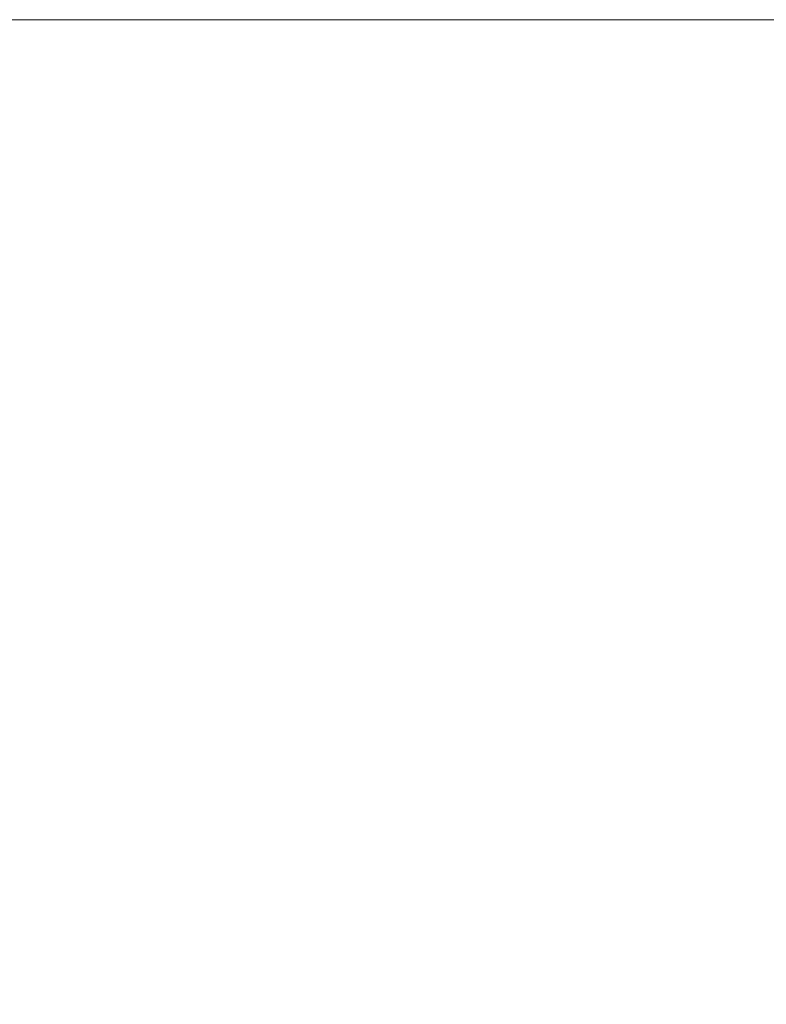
# Model space of a CAD drawing. Extents: x 145 to 1819, y 761 to 1310.
# Tile 7 of 18: x 291 to 355, y 1225 to 1310. Entities that reach past the tile are written whole.
import ezdxf
from ezdxf.enums import TextEntityAlignment as Align

# ---------------------------------------------------------------- set-up
doc = ezdxf.new("R2010")
doc.units = 0
doc.header["$MEASUREMENT"] = 0
doc.layers.add('B_ANNO_NOPLOT', color=47, linetype='Continuous', lineweight=18, plot=False)
doc.layers.add('B_ANNO_TEXT', color=7, linetype='Continuous', lineweight=18)
doc.styles.add('Annotative', font='calibri.ttf', dxfattribs={"height": 0.0625})
doc.styles.get("Standard").update_dxf_attribs({"font": 'calibri.ttf'})

# ---------------------------------------------------------------- blocks, each defined once
blk = doc.blocks.new('INS_SS42_BASE')
at = {"layer": 'B_ANNO_NOPLOT', "flags": 128}
blk.add_lwpolyline([(0, 0), (0, 252.002), (323.93, 252.002), (323.93, 238.857), (378.003, 238.857), (378.003, 40.5), (316.573, 40.5), (316.573, 0), (0, 0)], dxfattribs=at)
at = {"lineweight": 30, "flags": 104}
for tag, p in [('SUB1', (311.281, 226.103, 1.684)), ('SUB2', (319.281, 226.103, 1.684))]:
    blk.add_attdef(tag, text='', height=1.5, dxfattribs=at).set_placement(p, align=Align.MIDDLE_CENTER)
at = {"layer": 'B_ANNO_TEXT', "lineweight": 30}
for tag, p in [('SUB1', (311.281, 226.103)), ('SUB2', (319.281, 226.103))]:
    blk.add_attdef(tag, text='', height=1.5, dxfattribs=at).set_placement(p, align=Align.MIDDLE_CENTER)
at = {"layer": 'B_ANNO_TEXT', "style": 'Annotative'}
for tag, p in [('CORNER1', (97.357, 101.834)), ('CORNER2', (98.569, 3.306))]:
    blk.add_attdef(tag, text='', height=1.5, dxfattribs=at).set_placement(p, align=Align.BOTTOM_RIGHT)

msp = doc.modelspace()

# ---------------------------------------------------------------- block references
msp.add_blockref('INS_SS42_BASE', (144.942, 1058.301))

doc.saveas('drawing.dxf')
